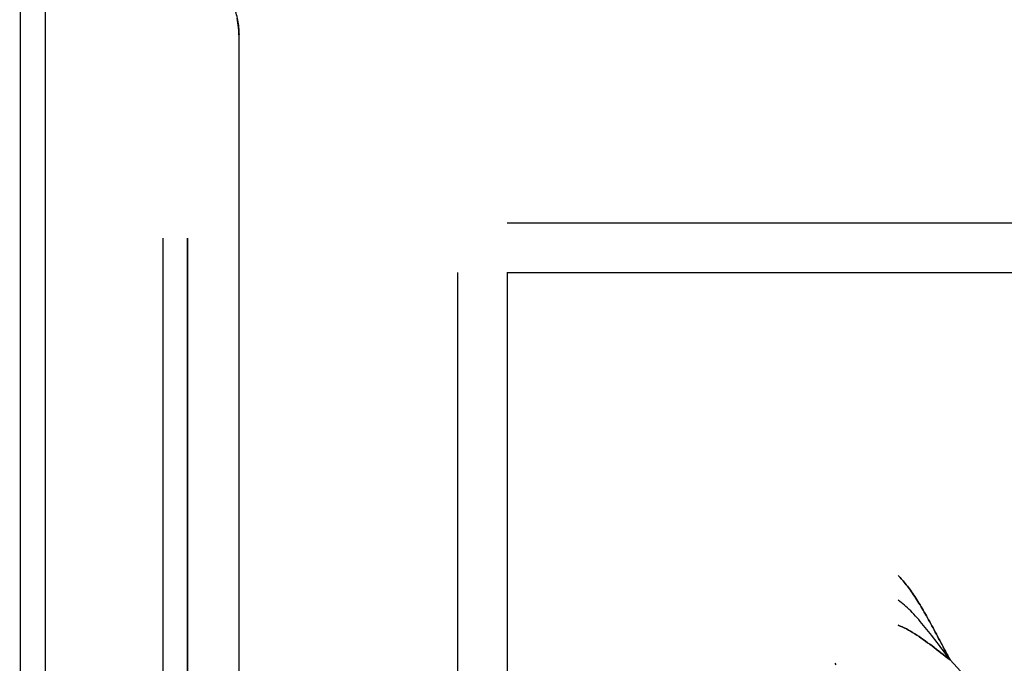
# Model space of a CAD drawing. Header units: millimetres. Extents: x -1690 to 192, y -898 to 54.
# Tile 130 of 256: x -1601 to -1575, y -59 to -41. Entities that reach past the tile are written whole.
import ezdxf

# ---------------------------------------------------------------- set-up
doc = ezdxf.new("R2010")
doc.units = ezdxf.units.MM
doc.header["$MEASUREMENT"] = 0
doc.layers.add('OVIDIO 186x93x72h', color=7, linetype='Continuous')

msp = doc.modelspace()

# ---------------------------------------------------------------- linework, layer by layer
at = {"layer": 'OVIDIO 186x93x72h', "extrusion": (-0.04567751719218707, 0.114880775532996, 0.9923285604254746)}
for points in [[(1527.091794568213, -508.775004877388), (1527.091794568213, -401.9191521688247)], [(1527.091794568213, -401.9191521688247), (1527.091794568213, -508.775004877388)]]:
    msp.add_lwpolyline(points, dxfattribs=at)
at = {"layer": 'OVIDIO 186x93x72h', "extrusion": (-0.04567751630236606, 0.1148807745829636, 0.9923285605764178)}
for points in [[(1526.63515872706, -401.9191472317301), (1526.63515872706, -508.7749999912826)], [(1526.63515872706, -508.7749999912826), (1526.63515872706, -401.9191472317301)]]:
    msp.add_lwpolyline(points, dxfattribs=at)
at = {"layer": 'OVIDIO 186x93x72h', "extrusion": (-0.04567751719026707, 0.1148807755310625, 0.9923285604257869)}
msp.add_lwpolyline([(1512.381568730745, -494.8109808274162), (1512.381568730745, -440.4068451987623)], dxfattribs=at)
at = {"layer": 'OVIDIO 186x93x72h', "extrusion": (-0.04567751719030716, 0.1148807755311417, 0.9923285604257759)}
msp.add_lwpolyline([(1512.153230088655, -495.0276990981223), (1512.153230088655, -439.8373584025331)], dxfattribs=at)
at = {"layer": 'OVIDIO 186x93x72h', "extrusion": (0, 0.8944271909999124, 0.4472135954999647)}
msp.add_lwpolyline([(1588.938207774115, 624.9492597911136), (1589.094408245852, 624.9517002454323), (1589.25118718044, 624.959065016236), (1589.408314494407, 624.9714088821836), (1589.565555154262, 624.988772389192), (1589.722670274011, 625.0111813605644), (1589.879418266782, 625.0386465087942), (1590.035556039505, 625.0711631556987), (1590.190840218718, 625.1087110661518), (1590.345028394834, 625.1512543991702), (1590.497880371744, 625.198741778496), (1590.649159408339, 625.2511064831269), (1590.798633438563, 625.3082667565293), (1590.946076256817, 625.3701262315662), (1591.091268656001, 625.4365744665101), (1591.233999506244, 625.5074875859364), (1591.374066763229, 625.5827290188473), (1591.511278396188, 625.6621503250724), (1591.645453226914, 625.7455920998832), (1591.77642167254, 625.832884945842), (1591.904026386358, 625.9238505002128), (1592.028122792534, 626.0183025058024), (1592.148579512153, 626.1160479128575), (1592.265278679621, 626.2168879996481), (1592.378116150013, 626.3206194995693), (1592.487001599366, 626.4270357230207), (1592.591858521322, 626.5359276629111), (1592.692624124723, 626.6470850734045), (1592.789249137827, 626.760297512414), (1592.881697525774, 626.8753553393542), (1592.969946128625, 626.9920506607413), (1593.053984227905, 627.1101782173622), (1593.133813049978, 627.229536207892), (1593.210181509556, 627.3511373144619), (1593.283708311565, 627.4760786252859), (1593.35420873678, 627.604278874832), (1593.421499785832, 627.7356444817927), (1593.485401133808, 627.870069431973), (1593.545736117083, 628.0074352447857), (1593.602332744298, 628.1476110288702), (1593.655024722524, 628.2904536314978), (1593.703652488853, 628.4358078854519), (1593.748064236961, 628.583506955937), (1593.788116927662, 628.7333727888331), (1593.823677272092, 628.8852166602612), (1593.85462267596, 629.038839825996), (1593.880842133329, 629.1940342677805), (1593.902237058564, 629.3505835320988), (1593.918722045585, 629.508263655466), (1593.930225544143, 629.666844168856), (1593.936690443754, 629.8260891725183), (1593.938074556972, 629.9857584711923), (1593.934350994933, 630.145608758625), (1593.925508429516, 630.305394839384), (1593.911551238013, 630.464870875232), (1593.892499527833, 630.6237916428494), (1593.868389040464, 630.781913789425), (1593.839270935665, 630.9389970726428), (1593.805211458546, 631.094805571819), (1593.766291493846, 631.249108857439), (1593.722606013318, 631.4016831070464), (1593.674263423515, 631.5523121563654), (1593.621384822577, 631.7007884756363), (1593.564103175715, 631.8469140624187), (1593.502562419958, 631.9905012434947)], dxfattribs=at)
at = {"layer": 'OVIDIO 186x93x72h', "extrusion": (0, 0.8944271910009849, 0.44721359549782)}
for points in [[(1588.938207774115, 624.9492597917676), (1589.087968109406, 624.9515031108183), (1589.238668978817, 624.9582956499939), (1589.39011131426, 624.969723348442), (1589.542088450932, 624.9858609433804), (1589.694386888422, 625.0067712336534), (1589.84678713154, 625.0325044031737), (1589.999064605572, 625.0630974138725), (1590.150990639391, 625.0985734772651), (1590.302333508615, 625.1389416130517), (1590.452859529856, 625.1841963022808), (1590.602334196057, 625.2343172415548), (1590.750523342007, 625.2892692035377), (1590.897194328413, 625.3490020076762), (1591.042117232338, 625.4134506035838), (1591.185066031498, 625.4825352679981), (1591.325819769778, 625.5561619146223), (1591.464163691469, 625.6342225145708), (1591.599890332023, 625.7165956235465), (1591.732800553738, 625.8031470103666), (1591.862704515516, 625.8937303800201), (1591.989422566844, 625.9881881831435), (1592.112786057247, 626.0863525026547), (1592.232638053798, 626.1880460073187), (1592.348833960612, 626.2930829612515), (1592.461242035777, 626.4012702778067), (1592.56974380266, 626.5124086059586), (1592.674234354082, 626.626293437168), (1592.774622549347, 626.7427162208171), (1592.870831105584, 626.8614654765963), (1592.962796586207, 626.9823278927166), (1593.050469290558, 627.1050893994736), (1593.133813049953, 627.2295362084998), (1593.21339197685, 627.3564235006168), (1593.28966515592, 627.4865745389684), (1593.362452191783, 627.6198690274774), (1593.431577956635, 627.7561742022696), (1593.496873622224, 627.8953450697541), (1593.558177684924, 628.0372247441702), (1593.615336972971, 628.1816448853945), (1593.668207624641, 628.32842623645), (1593.716656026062, 628.4773792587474), (1593.760559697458, 628.6283048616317), (1593.799808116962, 628.7809952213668), (1593.834303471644, 628.935234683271), (1593.863961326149, 629.0908007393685), (1593.888711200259, 629.2474650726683), (1593.908497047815, 629.4049946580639), (1593.923277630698, 629.5631529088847), (1593.933026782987, 629.7217008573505), (1593.937733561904, 629.8803983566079), (1593.93740228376, 630.0390052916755), (1593.932052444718, 630.1972827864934), (1593.921718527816, 630.3549943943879), (1593.906449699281, 630.511907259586), (1593.886309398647, 630.6677932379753), (1593.861374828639, 630.822429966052), (1593.831736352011, 630.975601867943), (1593.797496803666, 631.1271010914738), (1593.75877072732, 631.2767283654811), (1593.715683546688, 631.4242937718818), (1593.66837068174, 631.5696174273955), (1593.616976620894, 631.712530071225), (1593.561653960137, 631.8528735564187), (1593.502562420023, 631.9905012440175)], [(1593.502562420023, 631.9905012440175), (1593.561653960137, 631.8528735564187), (1593.616976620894, 631.712530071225), (1593.66837068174, 631.5696174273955), (1593.715683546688, 631.4242937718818), (1593.75877072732, 631.2767283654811), (1593.797496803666, 631.1271010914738), (1593.831736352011, 630.975601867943), (1593.861374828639, 630.822429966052), (1593.886309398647, 630.6677932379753), (1593.906449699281, 630.511907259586), (1593.921718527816, 630.3549943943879), (1593.932052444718, 630.1972827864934), (1593.93740228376, 630.0390052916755), (1593.937733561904, 629.8803983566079), (1593.933026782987, 629.7217008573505), (1593.923277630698, 629.5631529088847), (1593.908497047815, 629.4049946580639), (1593.888711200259, 629.2474650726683), (1593.863961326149, 629.0908007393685), (1593.834303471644, 628.935234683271), (1593.799808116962, 628.7809952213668), (1593.760559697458, 628.6283048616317), (1593.716656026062, 628.4773792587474), (1593.668207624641, 628.32842623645), (1593.615336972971, 628.1816448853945), (1593.558177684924, 628.0372247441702), (1593.496873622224, 627.8953450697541), (1593.431577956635, 627.7561742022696), (1593.362452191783, 627.6198690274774), (1593.28966515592, 627.4865745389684), (1593.21339197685, 627.3564235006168), (1593.133813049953, 627.2295362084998), (1593.050469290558, 627.1050893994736), (1592.962796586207, 626.9823278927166), (1592.870831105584, 626.8614654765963), (1592.774622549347, 626.7427162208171), (1592.674234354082, 626.626293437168), (1592.56974380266, 626.5124086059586), (1592.461242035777, 626.4012702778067), (1592.348833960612, 626.2930829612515), (1592.232638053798, 626.1880460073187), (1592.112786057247, 626.0863525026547), (1591.989422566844, 625.9881881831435), (1591.862704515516, 625.8937303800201), (1591.732800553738, 625.8031470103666), (1591.599890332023, 625.7165956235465), (1591.464163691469, 625.6342225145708), (1591.325819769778, 625.5561619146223), (1591.185066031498, 625.4825352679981), (1591.042117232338, 625.4134506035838), (1590.897194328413, 625.3490020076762), (1590.750523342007, 625.2892692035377), (1590.602334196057, 625.2343172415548), (1590.452859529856, 625.1841963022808), (1590.302333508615, 625.1389416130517), (1590.150990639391, 625.0985734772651), (1589.999064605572, 625.0630974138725), (1589.84678713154, 625.0325044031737), (1589.694386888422, 625.0067712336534), (1589.542088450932, 624.9858609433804), (1589.39011131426, 624.969723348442), (1589.238668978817, 624.9582956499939), (1589.087968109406, 624.9515031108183), (1588.938207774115, 624.9492597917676)]]:
    msp.add_lwpolyline(points, dxfattribs=at)
at = {"layer": 'OVIDIO 186x93x72h', "extrusion": (-1.54873496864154e-05, -1.530889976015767e-05, 0.9999999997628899)}
msp.add_lwpolyline([(-1595.252082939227, -41.76085286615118), (-1595.252662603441, -41.71265242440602), (-1595.254414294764, -41.66426130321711), (-1595.257351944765, -41.615721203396), (-1595.261487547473, -41.56707481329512), (-1595.266831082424, -41.51836569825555), (-1595.273390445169, -41.46963818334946), (-1595.281171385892, -41.42093722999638), (-1595.290177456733, -41.37230830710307), (-1595.300409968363, -41.32379725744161), (-1595.311867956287, -41.27545016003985), (-1595.324548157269, -41.22731318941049), (-1595.338444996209, -41.17943247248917), (-1595.353550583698, -41.13185394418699), (-1595.369854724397, -41.08462320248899), (-1595.387344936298, -41.03778536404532), (-1595.406006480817, -40.99138492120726), (-1595.425822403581, -40.94546560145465), (-1595.446773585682, -40.90007023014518), (-1595.468838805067, -40.85524059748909), (-1595.491994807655, -40.81101733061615), (-1595.51621638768, -40.76743977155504), (-1595.541476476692, -40.7245458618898), (-1595.567746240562, -40.68237203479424), (-1595.594995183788, -40.64095311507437), (-1595.623191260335, -40.60032222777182), (-1595.652300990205, -40.56051071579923), (-1595.682289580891, -40.52154806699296), (-1595.713121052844, -40.48346185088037), (-1595.744758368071, -40.44627766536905), (-1595.77716356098, -40.41001909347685), (-1595.810297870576, -40.37470767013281), (-1595.844121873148, -40.34036285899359)], dxfattribs=at)
at = {"layer": 'OVIDIO 186x93x72h'}
for points in [[(-1601.168358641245, -61.76462282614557), (-1601.168358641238, -40.52741099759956)], [(-1600.497538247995, -40.52741099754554), (-1600.497538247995, -61.76462282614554)], [(-1588.010133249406, -46.85109570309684), (-749.1110923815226, -46.85109570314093)], [(-1597.322321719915, -47.26466196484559), (-1597.322321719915, -110.5136968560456)], [(-1596.651501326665, -110.5136968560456), (-1596.651501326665, -47.26466196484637)], [(-1596.651501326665, -47.26466196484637), (-1596.651501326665, -110.5136968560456)], [(-1589.351774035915, -48.19273648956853), (-1589.351774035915, -422.0917422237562)], [(-1588.010133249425, -48.19273648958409), (-1588.010133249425, -422.0917422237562)], [(-1588.010133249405, -48.19273648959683), (-749.1110923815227, -48.19273648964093)], [(-1574.702660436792, -60.08599573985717), (-1575.381607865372, -59.38670502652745), (-1576.039620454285, -58.66768030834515)], [(-1576.039620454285, -58.66768030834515), (-1575.381607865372, -59.38670502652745), (-1574.702660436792, -60.08599573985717)], [(-1574.702660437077, -60.08599573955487), (-1575.381607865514, -59.3867050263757), (-1576.039620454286, -58.66768030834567)], [(-1574.702660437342, -60.08599573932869), (-1575.381607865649, -59.38670502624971), (-1576.039620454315, -58.66768030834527)], [(-1576.039620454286, -58.66768030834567), (-1575.381607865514, -59.3867050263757), (-1574.702660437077, -60.08599573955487)]]:
    msp.add_lwpolyline(points, dxfattribs=at)
at = {"layer": 'OVIDIO 186x93x72h', "extrusion": (1, 0, 0)}
for points in [[(-40.52741099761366, 681.0854547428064), (-61.76462282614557, 681.0854547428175)], [(-41.35866653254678, 685.9075276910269), (-42.70030731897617, 685.2367072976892)], [(-42.70030731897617, 685.2367072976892), (-41.35866653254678, 685.9075276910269)], [(-47.26466196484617, 679.6096498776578), (-110.5136968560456, 679.6096498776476)], [(-110.5136968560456, 679.6096498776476), (-47.26466196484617, 679.6096498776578)], [(-47.36145141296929, 697.9130974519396), (-48.70309219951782, 697.2422770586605)], [(-57.72853175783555, 715.293156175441), (-56.38689097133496, 715.9639765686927)], [(-56.38689097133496, 715.9639765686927), (-57.72853175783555, 715.293156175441)]]:
    msp.add_lwpolyline(points, dxfattribs=at)
at = {"layer": 'OVIDIO 186x93x72h', "extrusion": (0.1825741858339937, 0.9128709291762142, 0.3651483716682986)}
for points in [[(1540.319801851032, 793.2591257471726), (1554.446717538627, 767.4670244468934)], [(1554.446717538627, 767.4670244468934), (1540.319801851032, 793.2591257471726)]]:
    msp.add_lwpolyline(points, dxfattribs=at)
at = {"layer": 'OVIDIO 186x93x72h', "extrusion": (0.9999999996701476, -2.568458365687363e-05, -8.307771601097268e-08)}
for points in [[(-59.80796941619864, 680.0255000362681), (-41.81223822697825, 680.0837078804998)], [(-41.81223822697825, 680.0837078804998), (-59.80796941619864, 680.0255000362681)]]:
    msp.add_lwpolyline(points, dxfattribs=at)
at = {"layer": 'OVIDIO 186x93x72h', "extrusion": (0, -1.530932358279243e-05, 0.9999999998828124)}
msp.add_lwpolyline([(-1595.262603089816, -41.76085295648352), (-1595.2630661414, -59.75412399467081)], dxfattribs=at)
at = {"layer": 'OVIDIO 186x93x72h', "extrusion": (0.9999999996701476, -2.568458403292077e-05, -8.307771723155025e-08)}
for points in [[(-41.81221393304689, 678.4967993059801), (-59.80283655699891, 678.4386079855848)], [(-59.80283655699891, 678.4386079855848), (-41.81221393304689, 678.4967993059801)]]:
    msp.add_lwpolyline(points, dxfattribs=at)
at = {"layer": 'OVIDIO 186x93x72h', "extrusion": (0, 0.999999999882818, 1.53089474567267e-05)}
for points in [[(1595.262615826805, 680.0844798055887), (1595.262591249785, 678.4975712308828)], [(1595.262591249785, 678.4975712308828), (1595.262615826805, 680.0844798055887)]]:
    msp.add_lwpolyline(points, dxfattribs=at)
at = {"layer": 'OVIDIO 186x93x72h', "extrusion": (0.9128709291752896, 0.1825741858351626, -0.3651483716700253)}
msp.add_lwpolyline([(271.2982611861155, 64.65767027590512), (257.1713455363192, 90.44977150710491)], dxfattribs=at)
at = {"layer": 'OVIDIO 186x93x72h', "extrusion": (0.8944271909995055, 0, -0.4472135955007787)}
for points in [[(-42.70030731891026, -99.74166710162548), (-42.64121577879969, -99.87929478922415), (-42.58589311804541, -100.0196382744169), (-42.53449905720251, -100.1625509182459), (-42.48718619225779, -100.3078745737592), (-42.44409901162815, -100.4554399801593), (-42.40537293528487, -100.6050672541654), (-42.37113338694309, -100.7565664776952), (-42.3414949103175, -100.909738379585), (-42.31656034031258, -101.0643751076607), (-42.29642003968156, -101.2202610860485), (-42.28115121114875, -101.3771739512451), (-42.27081729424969, -101.5348855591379), (-42.26546745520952, -101.6931630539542), (-42.26513617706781, -101.8517699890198), (-42.26984295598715, -102.0104674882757), (-42.27959210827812, -102.1690154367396), (-42.29437269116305, -102.3271736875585), (-42.31415853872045, -102.4847032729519), (-42.33890841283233, -102.6413676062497), (-42.3685662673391, -102.7969336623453), (-42.40306162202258, -102.9511731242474), (-42.44231004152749, -103.1038634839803), (-42.48621371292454, -103.2547890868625), (-42.53466211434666, -103.4037421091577), (-42.58753276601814, -103.5505234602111), (-42.64469205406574, -103.6949436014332), (-42.70599611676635, -103.8368232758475), (-42.77129178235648, -103.9759941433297), (-42.84041754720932, -104.1122993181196), (-42.91320458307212, -104.2455938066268), (-42.98947776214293, -104.3757448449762), (-43.06905668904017, -104.5026321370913), (-43.1524004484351, -104.6270789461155), (-43.24007315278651, -104.7498404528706), (-43.33203863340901, -104.870702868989), (-43.42824718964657, -104.9894521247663), (-43.52863538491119, -105.1058749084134), (-43.63312593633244, -105.2197597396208), (-43.74162770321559, -105.3308980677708), (-43.85403577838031, -105.4390853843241), (-43.97023168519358, -105.544122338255), (-44.09008368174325, -105.6458158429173), (-44.21344717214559, -105.7439801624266), (-44.34016522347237, -105.8384379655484), (-44.47006918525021, -105.9290213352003), (-44.6029794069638, -106.0155727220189), (-44.73870604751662, -106.097945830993), (-44.87704996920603, -106.17600643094), (-45.01780370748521, -106.2496330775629), (-45.16075250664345, -106.3187177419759), (-45.30567541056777, -106.3831663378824), (-45.45234639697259, -106.4428991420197), (-45.60053554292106, -106.4978511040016), (-45.75001020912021, -106.5479720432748), (-45.90053623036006, -106.5932267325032), (-46.05187909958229, -106.633594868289), (-46.20380513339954, -106.6690709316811), (-46.35608260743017, -106.6996639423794), (-46.50848285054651, -106.7253971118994), (-46.66078128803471, -106.7463074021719), (-46.81275842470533, -106.7624449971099), (-46.96420076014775, -106.7738726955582), (-47.11490162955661, -106.7806652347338), (-47.26466196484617, -106.7829085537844)], [(-47.26466196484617, -106.7829085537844), (-47.11490162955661, -106.7806652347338), (-46.96420076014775, -106.7738726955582), (-46.81275842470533, -106.7624449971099), (-46.66078128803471, -106.7463074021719), (-46.50848285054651, -106.7253971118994), (-46.35608260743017, -106.6996639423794), (-46.20380513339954, -106.6690709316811), (-46.05187909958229, -106.633594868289), (-45.90053623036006, -106.5932267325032), (-45.75001020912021, -106.5479720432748), (-45.60053554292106, -106.4978511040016), (-45.45234639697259, -106.4428991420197), (-45.30567541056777, -106.3831663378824), (-45.16075250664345, -106.3187177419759), (-45.01780370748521, -106.2496330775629), (-44.87704996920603, -106.17600643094), (-44.73870604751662, -106.097945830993), (-44.6029794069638, -106.0155727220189), (-44.47006918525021, -105.9290213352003), (-44.34016522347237, -105.8384379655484), (-44.21344717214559, -105.7439801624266), (-44.09008368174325, -105.6458158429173), (-43.97023168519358, -105.544122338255), (-43.85403577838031, -105.4390853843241), (-43.74162770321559, -105.3308980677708), (-43.63312593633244, -105.2197597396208), (-43.52863538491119, -105.1058749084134), (-43.42824718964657, -104.9894521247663), (-43.33203863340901, -104.870702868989), (-43.24007315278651, -104.7498404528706), (-43.1524004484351, -104.6270789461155), (-43.06905668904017, -104.5026321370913), (-42.98947776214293, -104.3757448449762), (-42.91320458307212, -104.2455938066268), (-42.84041754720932, -104.1122993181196), (-42.77129178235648, -103.9759941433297), (-42.70599611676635, -103.8368232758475), (-42.64469205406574, -103.6949436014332), (-42.58753276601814, -103.5505234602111), (-42.53466211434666, -103.4037421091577), (-42.48621371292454, -103.2547890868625), (-42.44231004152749, -103.1038634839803), (-42.40306162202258, -102.9511731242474), (-42.3685662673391, -102.7969336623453), (-42.33890841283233, -102.6413676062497), (-42.31415853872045, -102.4847032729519), (-42.29437269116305, -102.3271736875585), (-42.27959210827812, -102.1690154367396), (-42.26984295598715, -102.0104674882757), (-42.26513617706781, -101.8517699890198), (-42.26546745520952, -101.6931630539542), (-42.27081729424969, -101.5348855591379), (-42.28115121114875, -101.3771739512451), (-42.29642003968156, -101.2202610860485), (-42.31656034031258, -101.0643751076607), (-42.3414949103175, -100.909738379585), (-42.37113338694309, -100.7565664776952), (-42.40537293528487, -100.6050672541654), (-42.44409901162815, -100.4554399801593), (-42.48718619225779, -100.3078745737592), (-42.53449905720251, -100.1625509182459), (-42.58589311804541, -100.0196382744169), (-42.64121577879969, -99.87929478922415), (-42.70030731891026, -99.74166710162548)]]:
    msp.add_lwpolyline(points, dxfattribs=at)
at = {"layer": 'OVIDIO 186x93x72h', "extrusion": (0.8944271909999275, 0, -0.4472135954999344)}
msp.add_lwpolyline([(-47.26466196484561, -106.7829085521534), (-47.10846149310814, -106.7804680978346), (-46.95168255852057, -106.7731033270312), (-46.79455524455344, -106.7607594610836), (-46.63731458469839, -106.7433959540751), (-46.48019946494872, -106.7209869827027), (-46.3234514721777, -106.6935218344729), (-46.16731369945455, -106.661005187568), (-46.01202952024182, -106.623457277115), (-45.85784134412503, -106.5809139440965), (-45.7049893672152, -106.5334265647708), (-45.5537103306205, -106.4810618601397), (-45.40423630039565, -106.4239015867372), (-45.25679348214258, -106.3620421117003), (-45.11160108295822, -106.2955938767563), (-44.96887023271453, -106.2246807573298), (-44.82880297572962, -106.149439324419), (-44.69159134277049, -106.0700180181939), (-44.55741651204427, -105.9865762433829), (-44.42644806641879, -105.899283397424), (-44.29884335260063, -105.8083178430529), (-44.17474694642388, -105.7138658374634), (-44.05429022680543, -105.6161204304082), (-43.93759105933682, -105.5152803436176), (-43.82475358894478, -105.4115488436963), (-43.71586813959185, -105.3051326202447), (-43.61101121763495, -105.1962406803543), (-43.51024561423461, -105.0850832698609), (-43.41362060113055, -104.9718708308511), (-43.32117221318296, -104.8568130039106), (-43.23292361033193, -104.7401176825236), (-43.14888551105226, -104.6219901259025), (-43.06905668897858, -104.5026321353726), (-42.9926882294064, -104.3810310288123), (-42.91916142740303, -104.2560897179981), (-42.84866100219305, -104.1278894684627), (-42.7813699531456, -103.9965238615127), (-42.71746860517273, -103.8620989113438), (-42.65713362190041, -103.7247330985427), (-42.60053699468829, -103.5845573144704), (-42.5478450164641, -103.4417147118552), (-42.49921725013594, -103.2963604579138), (-42.45480550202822, -103.1486613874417), (-42.41475281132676, -102.9987955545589), (-42.37919246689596, -102.8469516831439), (-42.34824706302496, -102.6933285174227), (-42.32202760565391, -102.5381340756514), (-42.30063268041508, -102.3815848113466), (-42.28414769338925, -102.2239046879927), (-42.27264419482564, -102.0653241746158), (-42.266179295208, -101.9060791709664), (-42.26479518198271, -101.7464098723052), (-42.26851874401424, -101.5865595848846), (-42.2773613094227, -101.4267735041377), (-42.29131850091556, -101.2672974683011), (-42.31037021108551, -101.1083767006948), (-42.33448069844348, -100.9502545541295), (-42.36359880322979, -100.7931712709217), (-42.39765828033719, -100.6373627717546), (-42.43657824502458, -100.4830594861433), (-42.48026372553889, -100.3304852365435), (-42.52860631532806, -100.1798561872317), (-42.58148491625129, -100.0313798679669), (-42.63876656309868, -99.88525428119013), (-42.70030731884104, -99.74166710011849)], dxfattribs=at)
at = {"layer": 'OVIDIO 186x93x72h', "extrusion": (0.894427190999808, 0, -0.4472135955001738)}
for points in [[(-47.26466196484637, -106.7829085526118), (-47.11490162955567, -106.7806652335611), (-46.96420076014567, -106.7738726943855), (-46.81275842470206, -106.7624449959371), (-46.66078128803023, -106.7463074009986), (-46.50848285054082, -106.7253971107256), (-46.35608260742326, -106.6996639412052), (-46.20380513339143, -106.6690709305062), (-46.05187909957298, -106.6335948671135), (-45.90053623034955, -106.5932267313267), (-45.75001020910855, -106.5479720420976), (-45.60053554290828, -106.4978511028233), (-45.45234639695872, -106.4428991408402), (-45.30567541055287, -106.3831663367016), (-45.16075250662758, -106.3187177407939), (-45.01780370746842, -106.2496330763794), (-44.87704996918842, -106.1760064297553), (-44.73870604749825, -106.0979458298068), (-44.60297940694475, -106.015572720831), (-44.47006918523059, -105.9290213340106), (-44.34016522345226, -105.838437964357), (-44.21344717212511, -105.7439801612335), (-44.09008368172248, -105.6458158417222), (-43.97023168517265, -105.544122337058), (-43.85403577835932, -105.4390853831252), (-43.74162770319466, -105.3308980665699), (-43.63312593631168, -105.2197597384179), (-43.52863538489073, -105.1058749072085), (-43.4282471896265, -104.9894521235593), (-43.33203863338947, -104.87070286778), (-43.24007315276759, -104.7498404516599), (-43.15240044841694, -104.6270789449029), (-43.06905668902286, -104.5026321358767), (-42.98947776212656, -104.3757448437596), (-42.9132045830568, -104.2455938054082), (-42.84041754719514, -104.112299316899), (-42.77129178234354, -103.9759941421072), (-42.70599611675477, -103.8368232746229), (-42.64469205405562, -103.6949436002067), (-42.58753276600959, -103.5505234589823), (-42.53466211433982, -103.4037421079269), (-42.48621371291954, -103.2547890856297), (-42.44231004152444, -103.1038634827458), (-42.4030616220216, -102.9511731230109), (-42.36856626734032, -102.7969336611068), (-42.33890841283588, -102.6413676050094), (-42.31415853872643, -102.4847032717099), (-42.29437269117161, -102.3271736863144), (-42.27959210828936, -102.169015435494), (-42.26984295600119, -102.0104674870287), (-42.26513617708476, -101.8517699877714), (-42.26546745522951, -101.693163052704), (-42.27081729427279, -101.5348855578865), (-42.28115121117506, -101.3771739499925), (-42.29642003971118, -101.2202610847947), (-42.3165603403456, -101.0643751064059), (-42.34149491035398, -100.9097383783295), (-42.3711333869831, -100.7565664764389), (-42.40537293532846, -100.6050672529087), (-42.44409901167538, -100.4554399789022), (-42.48718619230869, -100.3078745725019), (-42.53449905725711, -100.1625509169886), (-42.58589311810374, -100.0196382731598), (-42.64121577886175, -99.87929478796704), (-42.70030731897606, -99.74166710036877)], [(-42.70030731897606, -99.74166710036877), (-42.64121577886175, -99.87929478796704), (-42.58589311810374, -100.0196382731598), (-42.53449905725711, -100.1625509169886), (-42.48718619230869, -100.3078745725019), (-42.44409901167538, -100.4554399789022), (-42.40537293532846, -100.6050672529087), (-42.3711333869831, -100.7565664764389), (-42.34149491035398, -100.9097383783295), (-42.3165603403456, -101.0643751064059), (-42.29642003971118, -101.2202610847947), (-42.28115121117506, -101.3771739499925), (-42.27081729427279, -101.5348855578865), (-42.26546745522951, -101.693163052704), (-42.26513617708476, -101.8517699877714), (-42.26984295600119, -102.0104674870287), (-42.27959210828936, -102.169015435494), (-42.29437269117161, -102.3271736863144), (-42.31415853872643, -102.4847032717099), (-42.33890841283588, -102.6413676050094), (-42.36856626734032, -102.7969336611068), (-42.4030616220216, -102.9511731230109), (-42.44231004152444, -103.1038634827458), (-42.48621371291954, -103.2547890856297), (-42.53466211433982, -103.4037421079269), (-42.58753276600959, -103.5505234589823), (-42.64469205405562, -103.6949436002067), (-42.70599611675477, -103.8368232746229), (-42.77129178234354, -103.9759941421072), (-42.84041754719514, -104.112299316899), (-42.9132045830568, -104.2455938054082), (-42.98947776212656, -104.3757448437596), (-43.06905668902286, -104.5026321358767), (-43.15240044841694, -104.6270789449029), (-43.24007315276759, -104.7498404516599), (-43.33203863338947, -104.87070286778), (-43.4282471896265, -104.9894521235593), (-43.52863538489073, -105.1058749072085), (-43.63312593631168, -105.2197597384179), (-43.74162770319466, -105.3308980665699), (-43.85403577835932, -105.4390853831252), (-43.97023168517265, -105.544122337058), (-44.09008368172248, -105.6458158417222), (-44.21344717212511, -105.7439801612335), (-44.34016522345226, -105.838437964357), (-44.47006918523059, -105.9290213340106), (-44.60297940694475, -106.015572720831), (-44.73870604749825, -106.0979458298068), (-44.87704996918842, -106.1760064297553), (-45.01780370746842, -106.2496330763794), (-45.16075250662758, -106.3187177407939), (-45.30567541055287, -106.3831663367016), (-45.45234639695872, -106.4428991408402), (-45.60053554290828, -106.4978511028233), (-45.75001020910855, -106.5479720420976), (-45.90053623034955, -106.5932267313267), (-46.05187909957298, -106.6335948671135), (-46.20380513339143, -106.6690709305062), (-46.35608260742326, -106.6996639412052), (-46.50848285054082, -106.7253971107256), (-46.66078128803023, -106.7463074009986), (-46.81275842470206, -106.7624449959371), (-46.96420076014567, -106.7738726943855), (-47.11490162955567, -106.7806652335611), (-47.26466196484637, -106.7829085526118)]]:
    msp.add_lwpolyline(points, dxfattribs=at)
at = {"layer": 'OVIDIO 186x93x72h', "extrusion": (0.9128709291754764, 0.1825741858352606, -0.365148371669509)}
for points in [[(256.7766693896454, 90.23359857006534), (270.9035850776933, 64.44149726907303)], [(270.9035850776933, 64.44149726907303), (256.7766693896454, 90.23359857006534)]]:
    msp.add_lwpolyline(points, dxfattribs=at)
at = {"layer": 'OVIDIO 186x93x72h', "extrusion": (0, 1, 0)}
for points in [[(1593.502562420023, 685.2367072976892), (1594.844203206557, 685.9075276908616)], [(1594.844203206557, 685.9075276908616), (1593.502562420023, 685.2367072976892)], [(1595.631730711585, 680.9783707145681), (1596.973371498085, 681.6491911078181)], [(1596.651501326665, 678.9388294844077), (1597.993142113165, 679.6096498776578)], [(1597.993142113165, 679.6096498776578), (1596.651501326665, 678.9388294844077)], [(1588.84141832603, 697.91309745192), (1587.499777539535, 697.2422770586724)], [(1599.82671785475, 681.085454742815), (1601.168358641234, 678.4021731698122)], [(749.1110923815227, 715.9639765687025), (1577.444114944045, 715.9639765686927)], [(1577.444114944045, 715.9639765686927), (749.1110923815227, 715.9639765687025)], [(1577.444114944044, 715.293156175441), (749.1110923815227, 715.2931561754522)], [(749.1110923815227, 715.2931561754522), (1577.444114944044, 715.293156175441)], [(749.1110923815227, 715.8735819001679), (1576.039620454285, 715.8735819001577)], [(1576.039620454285, 715.8735819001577), (749.1110923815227, 715.8735819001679)], [(1576.039620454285, 715.8735819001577), (1576.039620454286, 717.3735819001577)], [(1576.039620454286, 717.3735819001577), (1576.039620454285, 715.8735819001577)], [(749.1110923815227, 717.3735819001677), (1576.039620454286, 717.3735819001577)], [(1576.039620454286, 717.3735819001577), (749.1110923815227, 717.3735819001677)]]:
    msp.add_lwpolyline(points, dxfattribs=at)
at = {"layer": 'OVIDIO 186x93x72h', "extrusion": (0.1825741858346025, 0.9128709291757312, 0.3651483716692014)}
msp.add_lwpolyline([(1554.84139364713, 767.6831974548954), (1540.714477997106, 793.4752986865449)], dxfattribs=at)
at = {"layer": 'OVIDIO 186x93x72h', "extrusion": (0.9128709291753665, 0.1825741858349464, -0.3651483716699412)}
for points in [[(270.6404676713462, 64.29738192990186), (256.5135520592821, 90.08948309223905)], [(256.5135520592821, 90.08948309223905), (270.6404676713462, 64.29738192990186)], [(270.6404676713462, 64.29738192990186), (256.5135520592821, 90.08948309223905)], [(256.5135520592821, 90.08948309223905), (270.6404676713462, 64.29738192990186)]]:
    msp.add_lwpolyline(points, dxfattribs=at)
at = {"layer": 'OVIDIO 186x93x72h', "extrusion": (-0.2760888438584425, -0.1226098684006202, 0.9532794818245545)}
msp.add_lwpolyline([(-601.7884045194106, -1231.290255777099), (-601.7884045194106, -1203.743773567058)], dxfattribs=at)
at = {"layer": 'OVIDIO 186x93x72h', "extrusion": (-0.2760888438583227, -0.1226098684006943, 0.9532794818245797)}
msp.add_lwpolyline([(-601.6934627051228, -1231.290255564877), (-601.6934627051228, -1204.263434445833)], dxfattribs=at)
at = {"layer": 'OVIDIO 186x93x72h', "extrusion": (0, 0.9999999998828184, 1.530892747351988e-05)}
msp.add_lwpolyline([(1595.262846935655, 680.0555136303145), (1595.26282235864, 678.4686050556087)], dxfattribs=at)
at = {"layer": 'OVIDIO 186x93x72h', "extrusion": (0.9999999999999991, -3.831665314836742e-08, -1.915833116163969e-08)}
for points in [[(-53.36429692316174, 709.9186369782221), (-54.70593764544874, 709.2478164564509)], [(-54.70593764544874, 709.2478164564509), (-53.36429692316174, 709.9186369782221)]]:
    msp.add_lwpolyline(points, dxfattribs=at)
at = {"layer": 'OVIDIO 186x93x72h', "extrusion": (0, 0.8944271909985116, 0.4472135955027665)}
for points in [[(1577.444114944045, 665.5946326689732), (1578.036701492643, 664.8067250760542), (1578.606249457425, 664.0003852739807), (1579.151915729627, 663.1766353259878), (1579.672918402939, 662.3365477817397), (1580.168540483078, 661.481241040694), (1580.638133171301, 660.6118743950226), (1581.081118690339, 659.7296427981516), (1581.496992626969, 658.8357714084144)], [(1581.496992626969, 658.8357714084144), (1581.081118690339, 659.7296427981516), (1580.638133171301, 660.6118743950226), (1580.168540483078, 661.481241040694), (1579.672918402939, 662.3365477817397), (1579.151915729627, 663.1766353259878), (1578.606249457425, 664.0003852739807), (1578.036701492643, 664.8067250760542), (1577.444114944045, 665.5946326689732)]]:
    msp.add_lwpolyline(points, dxfattribs=at)
at = {"layer": 'OVIDIO 186x93x72h', "extrusion": (0, 0.8944271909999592, 0.4472135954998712)}
msp.add_lwpolyline([(1577.444114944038, 665.5946326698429), (1578.036701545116, 664.8067251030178), (1578.606249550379, 664.0003853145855), (1579.151915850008, 663.1766353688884), (1579.672918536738, 662.3365478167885), (1580.168540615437, 661.481241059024), (1580.638133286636, 660.6118743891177), (1581.081118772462, 659.7296427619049), (1581.496992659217, 658.8357713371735)], dxfattribs=at)
at = {"layer": 'OVIDIO 186x93x72h', "extrusion": (-3.846734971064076e-08, 0.9999999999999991, 1.923367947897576e-08)}
for points in [[(1582.83863551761, 709.9186683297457), (1581.496994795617, 709.2478478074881)], [(1581.496994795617, 709.2478478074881), (1582.83863551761, 709.9186683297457)]]:
    msp.add_lwpolyline(points, dxfattribs=at)
at = {"layer": 'OVIDIO 186x93x72h', "extrusion": (0.8944271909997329, 0, -0.4472135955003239)}
for points in [[(-58.75875479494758, -66.13753567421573), (-58.1661682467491, -66.9254432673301), (-57.59662028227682, -67.7317830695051), (-57.05095401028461, -68.5555330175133), (-56.52995133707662, -69.39562056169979), (-56.03432925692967, -70.25092730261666), (-55.56473656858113, -71.12029394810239), (-55.12175104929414, -72.00252554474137), (-54.70587711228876, -72.89639693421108)], [(-54.70587711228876, -72.89639693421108), (-55.12175104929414, -72.00252554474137), (-55.56473656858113, -71.12029394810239), (-56.03432925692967, -70.25092730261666), (-56.52995133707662, -69.39562056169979), (-57.05095401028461, -68.5555330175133), (-57.59662028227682, -67.7317830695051), (-58.1661682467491, -66.9254432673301), (-58.75875479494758, -66.13753567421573)]]:
    msp.add_lwpolyline(points, dxfattribs=at)
at = {"layer": 'OVIDIO 186x93x72h', "extrusion": (0.8944271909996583, 0, -0.4472135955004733)}
msp.add_lwpolyline([(-58.75875479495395, -66.1375356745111), (-58.16616819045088, -66.9254432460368), (-57.59662018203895, -67.73178303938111), (-57.05095387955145, -68.55553299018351), (-56.5299511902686, -69.39562054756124), (-56.03432910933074, -70.25092731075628), (-55.56473643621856, -71.12029398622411), (-55.12175094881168, -72.00252561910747), (-54.70587706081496, -72.89639704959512)], dxfattribs=at)
at = {"layer": 'OVIDIO 186x93x72h', "extrusion": (0.8944271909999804, 0, -0.447213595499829)}
for points in [[(-54.70587704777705, -72.89639707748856), (-55.12175088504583, -72.00252561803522), (-55.56473633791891, -71.12029396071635), (-56.03432899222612, -70.25092726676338), (-56.52995106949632, -69.39562049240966), (-57.05095376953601, -68.55553293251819), (-57.5966200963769, -67.73178298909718), (-58.16616814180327, -66.92544321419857), (-58.75875479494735, -66.13753567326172)], [(-58.75875479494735, -66.13753567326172), (-58.16616814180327, -66.92544321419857), (-57.5966200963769, -67.73178298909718), (-57.05095376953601, -68.55553293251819), (-56.52995106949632, -69.39562049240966), (-56.03432899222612, -70.25092726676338), (-55.56473633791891, -71.12029396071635), (-55.12175088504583, -72.00252561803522), (-54.70587704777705, -72.89639707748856)]]:
    msp.add_lwpolyline(points, dxfattribs=at)
at = {"layer": 'OVIDIO 186x93x72h', "extrusion": (0, 0.8944271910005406, 0.4472135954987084)}
for points in [[(1581.496992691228, 658.8357712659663), (1581.081118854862, 659.7296427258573), (1580.638133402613, 660.611874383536), (1580.168540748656, 661.481241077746), (1579.672918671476, 662.3365478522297), (1579.151915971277, 663.1766354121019), (1578.606249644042, 664.0003853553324), (1578.036701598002, 664.8067251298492), (1577.444114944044, 665.5946326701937)], [(1577.444114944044, 665.5946326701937), (1578.036701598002, 664.8067251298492), (1578.606249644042, 664.0003853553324), (1579.151915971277, 663.1766354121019), (1579.672918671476, 662.3365478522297), (1580.168540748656, 661.481241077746), (1580.638133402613, 660.611874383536), (1581.081118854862, 659.7296427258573), (1581.496992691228, 658.8357712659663)]]:
    msp.add_lwpolyline(points, dxfattribs=at)
at = {"layer": 'OVIDIO 186x93x72h'}
for points in [[(-1595.313872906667, -41.3207704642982, 680.0675918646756), (-1595.300312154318, -41.38367345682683, 680.0720705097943), (-1595.288819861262, -41.44703426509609, 680.0758343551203), (-1595.279402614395, -41.51086886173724, 680.0788807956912), (-1595.272067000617, -41.5751932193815, 680.0812072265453), (-1595.266819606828, -41.64002331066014, 680.0828110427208), (-1595.263667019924, -41.70537510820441, 680.0836896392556), (-1595.262615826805, -41.77126458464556, 680.0838404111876)], [(-1595.262615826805, -41.77126458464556, 680.0838404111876), (-1595.263667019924, -41.70537510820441, 680.0836896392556), (-1595.266819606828, -41.64002331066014, 680.0828110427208), (-1595.272067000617, -41.5751932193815, 680.0812072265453), (-1595.279402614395, -41.51086886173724, 680.0788807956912), (-1595.288819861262, -41.44703426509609, 680.0758343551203), (-1595.300312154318, -41.38367345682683, 680.0720705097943), (-1595.313872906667, -41.3207704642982, 680.0675918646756)], [(-1595.313792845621, -41.3209924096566, 678.4807017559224), (-1595.300244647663, -41.38387504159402, 678.4851761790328), (-1595.28876396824, -41.44721029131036, 678.4889361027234), (-1595.279357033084, -41.51101428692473, 678.4919790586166), (-1595.272030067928, -41.5753031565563, 678.494302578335), (-1595.266789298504, -41.64009302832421, 678.4959041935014), (-1595.263640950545, -41.70540003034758, 678.4967814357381), (-1595.262591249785, -41.77124029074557, 678.4969318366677)], [(-1595.262591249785, -41.77124029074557, 678.4969318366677), (-1595.263640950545, -41.70540003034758, 678.4967814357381), (-1595.266789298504, -41.64009302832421, 678.4959041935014), (-1595.272030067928, -41.5753031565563, 678.494302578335), (-1595.279357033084, -41.51101428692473, 678.4919790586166), (-1595.28876396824, -41.44721029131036, 678.4889361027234), (-1595.300244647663, -41.38387504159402, 678.4851761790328), (-1595.313792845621, -41.3209924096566, 678.4807017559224)], [(-1576.039620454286, -58.66768030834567, 717.3735819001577), (-1576.070934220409, -58.60875452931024, 717.3728934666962), (-1576.102153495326, -58.54986357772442, 717.3708324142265), (-1576.133278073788, -58.4910388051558, 717.3674051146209), (-1576.164307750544, -58.43231156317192, 717.3626179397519), (-1576.195242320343, -58.3737132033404, 717.3564772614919), (-1576.226081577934, -58.31527507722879, 717.3489894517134), (-1576.256825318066, -58.25702853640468, 717.3401608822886), (-1576.287473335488, -58.19900493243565, 717.3299979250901), (-1576.318025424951, -58.14123561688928, 717.3185069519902), (-1576.348481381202, -58.08375194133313, 717.3056943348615), (-1576.378840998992, -58.0265852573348, 717.2915664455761), (-1576.409104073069, -57.96976691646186, 717.2761296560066), (-1576.439270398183, -57.91332827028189, 717.2593903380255), (-1576.469339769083, -57.85730067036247, 717.241354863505), (-1576.499311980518, -57.80171546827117, 717.2220296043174), (-1576.529186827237, -57.74660401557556, 717.2014209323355), (-1576.558964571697, -57.69199678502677, 717.1795369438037), (-1576.588647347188, -57.63792073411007, 717.1563926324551), (-1576.618237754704, -57.58440194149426, 717.1320047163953), (-1576.647738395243, -57.53146648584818, 717.1063899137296), (-1576.6771518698, -57.47914044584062, 717.0795649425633), (-1576.706480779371, -57.4274499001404, 717.0515465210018), (-1576.735727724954, -57.37642092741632, 717.0223513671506), (-1576.764895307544, -57.3260796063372, 716.9919961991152), (-1576.793986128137, -57.27645201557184, 716.9604977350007), (-1576.82300278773, -57.22756423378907, 716.9278726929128), (-1576.851947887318, -57.1794423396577, 716.8941377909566), (-1576.880824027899, -57.13211241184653, 716.8593097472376), (-1576.909633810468, -57.08560052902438, 716.8234052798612), (-1576.938379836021, -57.03993276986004, 716.7864411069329), (-1576.967064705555, -56.99513521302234, 716.748433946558), (-1576.995691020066, -56.95123393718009, 716.7094005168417), (-1577.024260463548, -56.90825377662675, 716.6693587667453), (-1577.052771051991, -56.86621458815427, 716.6283315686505), (-1577.081219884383, -56.82513498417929, 716.5863430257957), (-1577.109604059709, -56.7850335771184, 716.5434172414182), (-1577.137920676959, -56.74592897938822, 716.4995783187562), (-1577.16616683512, -56.70783980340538, 716.4548503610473), (-1577.194339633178, -56.67078466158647, 716.4092574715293), (-1577.222436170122, -56.63478216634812, 716.3628237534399), (-1577.250453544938, -56.59985093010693, 716.315573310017), (-1577.278388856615, -56.56600956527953, 716.2675302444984), (-1577.306239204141, -56.53327668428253, 716.218718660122), (-1577.334001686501, -56.50167089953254, 716.1691626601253), (-1577.361673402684, -56.47121082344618, 716.1188863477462), (-1577.389251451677, -56.44191506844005, 716.0679138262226), (-1577.416732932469, -56.41380224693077, 716.0162691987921), (-1577.444114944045, -56.38689097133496, 715.9639765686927)], [(-1577.444114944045, -56.38689097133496, 715.9639765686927), (-1577.416732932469, -56.41380224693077, 716.0162691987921), (-1577.389251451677, -56.44191506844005, 716.0679138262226), (-1577.361673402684, -56.47121082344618, 716.1188863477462), (-1577.334001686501, -56.50167089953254, 716.1691626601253), (-1577.306239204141, -56.53327668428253, 716.218718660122), (-1577.278388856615, -56.56600956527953, 716.2675302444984), (-1577.250453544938, -56.59985093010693, 716.315573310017), (-1577.222436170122, -56.63478216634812, 716.3628237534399), (-1577.194339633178, -56.67078466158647, 716.4092574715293), (-1577.16616683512, -56.70783980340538, 716.4548503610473), (-1577.137920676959, -56.74592897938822, 716.4995783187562), (-1577.109604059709, -56.7850335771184, 716.5434172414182), (-1577.081219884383, -56.82513498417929, 716.5863430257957), (-1577.052771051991, -56.86621458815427, 716.6283315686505), (-1577.024260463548, -56.90825377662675, 716.6693587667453), (-1576.995691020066, -56.95123393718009, 716.7094005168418), (-1576.967064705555, -56.99513521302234, 716.748433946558), (-1576.938379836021, -57.03993276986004, 716.7864411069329), (-1576.909633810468, -57.08560052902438, 716.8234052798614), (-1576.880824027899, -57.13211241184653, 716.8593097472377), (-1576.851947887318, -57.1794423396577, 716.8941377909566), (-1576.82300278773, -57.22756423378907, 716.9278726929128), (-1576.793986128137, -57.27645201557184, 716.9604977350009), (-1576.764895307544, -57.3260796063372, 716.9919961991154), (-1576.735727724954, -57.37642092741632, 717.0223513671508), (-1576.706480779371, -57.4274499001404, 717.0515465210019), (-1576.6771518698, -57.47914044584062, 717.0795649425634), (-1576.647738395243, -57.53146648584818, 717.1063899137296), (-1576.618237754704, -57.58440194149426, 717.1320047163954), (-1576.588647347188, -57.63792073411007, 717.1563926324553), (-1576.558964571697, -57.69199678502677, 717.1795369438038), (-1576.529186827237, -57.74660401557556, 717.2014209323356), (-1576.499311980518, -57.80171546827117, 717.2220296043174), (-1576.469339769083, -57.85730067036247, 717.241354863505), (-1576.439270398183, -57.91332827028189, 717.2593903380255), (-1576.409104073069, -57.96976691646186, 717.2761296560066), (-1576.378840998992, -58.0265852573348, 717.2915664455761), (-1576.348481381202, -58.08375194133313, 717.3056943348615), (-1576.318025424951, -58.14123561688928, 717.3185069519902), (-1576.287473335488, -58.19900493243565, 717.3299979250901), (-1576.256825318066, -58.25702853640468, 717.3401608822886), (-1576.226081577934, -58.31527507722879, 717.3489894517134), (-1576.195242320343, -58.3737132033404, 717.3564772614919), (-1576.164307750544, -58.43231156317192, 717.3626179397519), (-1576.133278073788, -58.4910388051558, 717.3674051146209), (-1576.102153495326, -58.54986357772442, 717.3708324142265), (-1576.070934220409, -58.60875452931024, 717.3728934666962), (-1576.039620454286, -58.66768030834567, 717.3735819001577)], [(-1576.039620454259, -58.66768030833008, 716.6280649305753), (-1576.085200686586, -58.6069692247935, 716.6269400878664), (-1576.130673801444, -58.54624666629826, 716.6235850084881), (-1576.176039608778, -58.48558006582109, 716.6180288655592), (-1576.221297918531, -58.42503685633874, 716.6103008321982), (-1576.266448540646, -58.36468447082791, 716.6004300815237), (-1576.311491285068, -58.30459034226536, 716.5884457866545), (-1576.356425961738, -58.24482190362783, 716.574377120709), (-1576.401252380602, -58.18544658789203, 716.5582532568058), (-1576.445970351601, -58.1265318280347, 716.5401033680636), (-1576.49057968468, -58.06814505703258, 716.519956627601), (-1576.535080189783, -58.01035370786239, 716.4978422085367), (-1576.579471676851, -57.95322521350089, 716.4737892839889), (-1576.623753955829, -57.89682700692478, 716.4478270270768), (-1576.667926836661, -57.84122652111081, 716.4199846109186), (-1576.711990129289, -57.78649118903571, 716.390291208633), (-1576.755943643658, -57.73268844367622, 716.3587759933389), (-1576.79978718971, -57.67988571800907, 716.3254681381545), (-1576.843520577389, -57.62815044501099, 716.2903968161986), (-1576.887143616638, -57.57755005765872, 716.2535912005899), (-1576.930656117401, -57.52815198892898, 716.2150804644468), (-1576.974057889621, -57.48002367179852, 716.174893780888), (-1577.017348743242, -57.43323253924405, 716.1330603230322), (-1577.060528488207, -57.38784602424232, 716.089609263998), (-1577.10359693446, -57.34393155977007, 716.0445697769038), (-1577.146553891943, -57.30155657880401, 715.9979710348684), (-1577.189399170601, -57.26078851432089, 715.9498422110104), (-1577.232132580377, -57.22169479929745, 715.9002124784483), (-1577.274753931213, -57.18434286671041, 715.8491110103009), (-1577.317263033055, -57.1488001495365, 715.7965669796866), (-1577.359659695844, -57.11513408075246, 715.7426095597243), (-1577.401943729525, -57.08341209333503, 715.6872679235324), (-1577.444114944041, -57.05370162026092, 715.6305712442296)], [(-1576.039620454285, -58.66768030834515, 715.8735819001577), (-1576.101726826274, -58.61949823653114, 715.8724668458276), (-1576.16350901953, -58.57138351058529, 715.8691309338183), (-1576.224964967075, -58.52343897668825, 715.8635880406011), (-1576.286092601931, -58.47576748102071, 715.8558520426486), (-1576.34688985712, -58.42847186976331, 715.845936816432), (-1576.407354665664, -58.38165498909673, 715.8338562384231), (-1576.467484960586, -58.33541968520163, 715.819624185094), (-1576.527278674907, -58.28986880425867, 715.8032545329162), (-1576.586736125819, -58.24510362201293, 715.7847684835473), (-1576.645867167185, -58.20121913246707, 715.7642165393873), (-1576.704684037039, -58.15830875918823, 715.7416565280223), (-1576.763198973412, -58.11646592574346, 715.7171462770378), (-1576.821424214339, -58.07578405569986, 715.6907436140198), (-1576.879371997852, -58.03635657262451, 715.6625063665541), (-1576.937054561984, -57.99827690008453, 715.6324923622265), (-1576.994484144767, -57.96163846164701, 715.6007594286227), (-1577.05166875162, -57.92652863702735, 715.5673677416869), (-1577.108599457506, -57.89301063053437, 715.5323868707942), (-1577.165263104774, -57.86114160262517, 715.4958887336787), (-1577.221646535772, -57.83097871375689, 715.4579452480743), (-1577.27773659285, -57.80257912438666, 715.4186283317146), (-1577.333520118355, -57.77599999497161, 715.3780099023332), (-1577.388983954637, -57.75129848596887, 715.3361618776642), (-1577.444114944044, -57.72853175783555, 715.293156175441)], [(-1577.444114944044, -57.72853175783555, 715.293156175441), (-1577.388983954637, -57.75129848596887, 715.3361618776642), (-1577.333520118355, -57.77599999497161, 715.3780099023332), (-1577.27773659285, -57.80257912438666, 715.4186283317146), (-1577.221646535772, -57.83097871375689, 715.4579452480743), (-1577.165263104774, -57.86114160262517, 715.4958887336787), (-1577.108599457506, -57.89301063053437, 715.5323868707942), (-1577.05166875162, -57.92652863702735, 715.5673677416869), (-1576.994484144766, -57.96163846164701, 715.6007594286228), (-1576.937054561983, -57.99827690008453, 715.6324923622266), (-1576.879371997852, -58.03635657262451, 715.6625063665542), (-1576.821424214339, -58.07578405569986, 715.69074361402), (-1576.763198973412, -58.11646592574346, 715.717146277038), (-1576.704684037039, -58.15830875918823, 715.7416565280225), (-1576.645867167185, -58.20121913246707, 715.7642165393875), (-1576.586736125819, -58.24510362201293, 715.7847684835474), (-1576.527278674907, -58.28986880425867, 715.8032545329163), (-1576.467484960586, -58.33541968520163, 715.819624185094), (-1576.407354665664, -58.38165498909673, 715.8338562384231), (-1576.34688985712, -58.42847186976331, 715.845936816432), (-1576.286092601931, -58.47576748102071, 715.8558520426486), (-1576.224964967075, -58.52343897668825, 715.8635880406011), (-1576.16350901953, -58.57138351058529, 715.8691309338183), (-1576.101726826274, -58.61949823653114, 715.8724668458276), (-1576.039620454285, -58.66768030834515, 715.8735819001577)], [(-1579.119407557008, -58.80092600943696, 715.6872406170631), (-1579.14911709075, -58.75875479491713, 715.6305457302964)]]:
    msp.add_polyline3d(points, dxfattribs=at)

doc.saveas('drawing.dxf')
